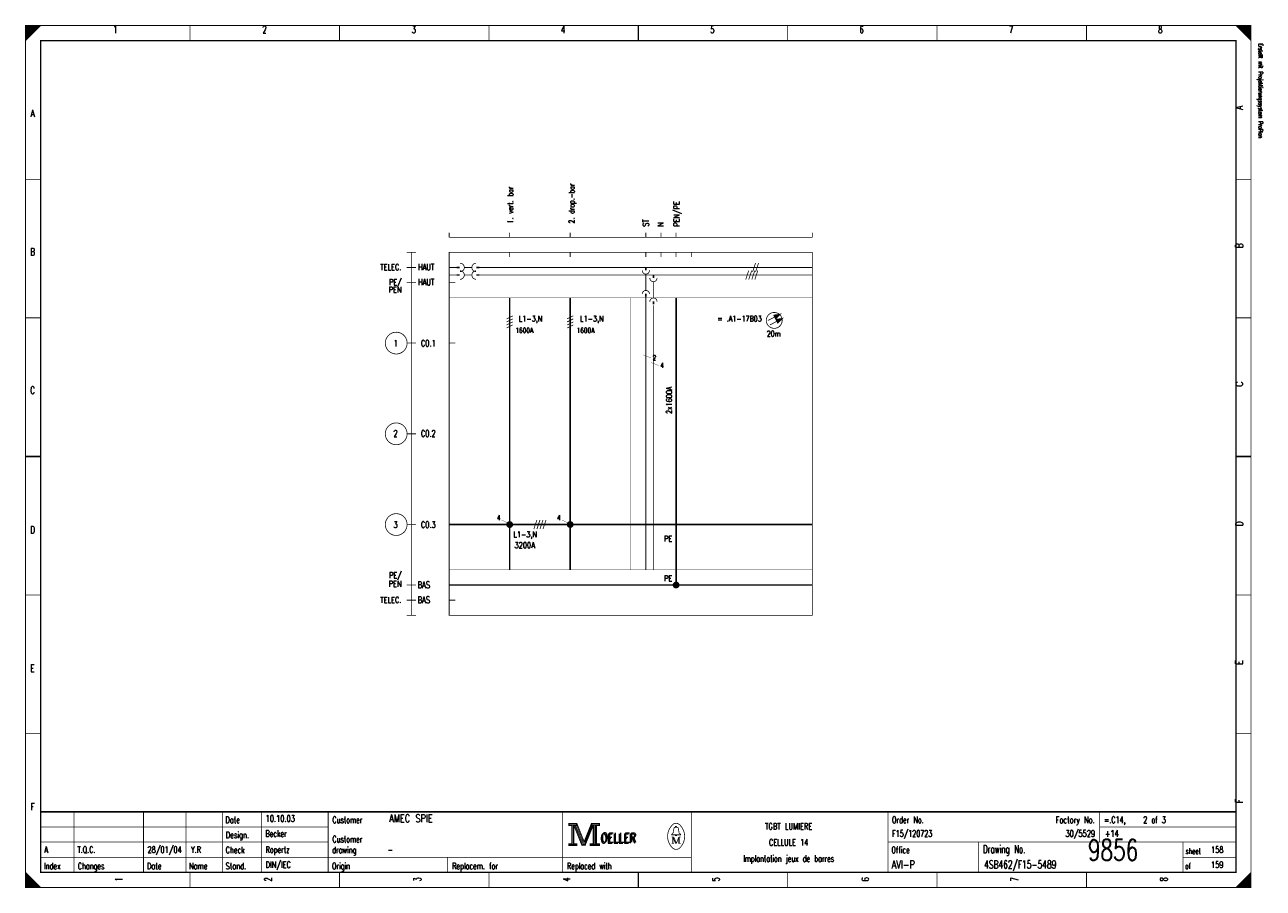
# Model space of a CAD drawing. Extents: x 0 to 409, y 0 to 285.
import ezdxf
from ezdxf.enums import TextEntityAlignment as Align

# ---------------------------------------------------------------- set-up
doc = ezdxf.new("R2010")
doc.units = 0
doc.header["$MEASUREMENT"] = 0
doc.linetypes.add('GESTRICHELT', pattern=[3.75, 3, -0.75])
doc.linetypes.add('STRICH-PUNKT', pattern=[4.7, 3, -0.75, 0.2, -0.75])
doc.layers.get('0').update_dxf_attribs({"color": 9, "linetype": 'CONTINUOUS'})
doc.layers.add('1', color=7, linetype='CONTINUOUS')
doc.styles.get("Standard").update_dxf_attribs({"font": 'TXT', "bigfont": 'TXT'})

msp = doc.modelspace()

# ---------------------------------------------------------------- linework, layer by layer
at = {"color": 0, "const_width": 0.25, "flags": 128}
for points in [[(0, 142.5), (0, 285), (405, 285), (405, 0), (0, 0), (0, 142.5)], [(0, 285), (5, 285), (0, 280), (0, 285)], [(0.25, 285), (0.25, 280.25), (0.5, 280.5), (0.5, 285), (0.75, 285), (0.75, 280.75), (1, 281), (1, 285), (1.25, 285), (1.25, 281.25), (1.5, 281.5), (1.5, 285), (1.75, 285), (1.75, 281.75), (2, 282)], [(2, 282), (2, 285), (2.25, 285), (2.25, 282.25), (2.5, 282.5), (2.5, 285), (2.75, 285), (2.75, 282.75), (3, 283), (3, 285), (3.25, 285), (3.25, 283.25), (3.5, 283.5), (3.5, 285), (3.75, 285)], [(3.75, 285), (3.75, 283.75), (4, 284), (4, 285), (4.25, 285), (4.25, 284.25), (4.5, 284.5), (4.5, 285), (4.75, 285), (4.75, 284.75)], [(400, 285), (405, 280), (404.75, 280.25), (404.75, 285), (404.5, 285), (404.5, 280.5), (404.25, 280.75), (404.25, 285), (404, 285), (404, 281), (403.75, 281.25), (403.75, 285), (403.5, 285), (403.5, 281.5), (403.25, 281.75)], [(401.5, 283.5), (401.5, 285), (401.25, 285), (401.25, 283.75), (401, 284), (401, 285), (400.75, 285), (400.75, 284.25), (400.5, 284.5), (400.5, 285), (400.25, 285), (400.25, 284.75)], [(403.25, 281.75), (403.25, 285), (403, 285), (403, 282), (402.75, 282.25), (402.75, 285), (402.5, 285), (402.5, 282.5), (402.25, 282.75), (402.25, 285), (402, 285), (402, 283), (401.75, 283.25), (401.75, 285), (401.5, 285)], [(179.5, 21.2), (179.5, 20.5), (180.5, 20.5), (180.5, 14.5), (179.5, 14.5), (179.5, 13.8), (182.2, 13.8), (182.2, 14.5), (181.2, 14.5), (181.2, 20.5), (182.2, 20.5), (182.2, 21.2), (179.5, 21.2)], [(180.7, 20.7), (180.7, 14.3), (181, 14.3), (181, 20.7)], [(181.2, 20.5), (183.9, 13.8), (184.9, 13.8), (187.6, 20.5)], [(181.8, 20.5), (184.2, 14.6), (184.6, 14.6)], [(182.2, 21.2), (184.6, 15.2), (187, 21.2)], [(182.2, 20.5), (184.4, 14.9), (184.7, 14.9)], [(184.6, 14.2), (184.9, 14.2), (187.4, 20.5)], [(184.6, 14.6), (184.8, 14.6), (187.2, 20.5)], [(187.6, 20.5), (187.6, 14.5), (186.6, 14.5), (186.6, 13.8), (187.1, 13.8)], [(187, 21.2), (187, 20.5), (188, 20.5), (188, 14.5), (187, 14.5), (187, 13.8), (189.7, 13.8), (189.7, 14.5), (188.7, 14.5), (188.7, 20.5), (189.7, 20.5), (189.7, 21.2), (187, 21.2)], [(187.8, 20.7), (187.8, 14.3), (188.3, 14.3), (188.3, 20.7), (188.5, 20.7), (188.5, 14.3)], [(214.8, 17.4), (213.5, 17.4), (213.5, 17.6), (214, 18), (214.3, 19.6)], [(213.9, 16.7), (213.9, 14.6), (213.5, 14.6)], [(213.9, 16.7), (214.8, 14.6), (215.1, 14.6)], [(214.8, 19.9), (214.8, 20.2), (215.2, 20.2), (215.2, 19.9)], [(215.2, 17.4), (216.5, 17.4), (216.5, 17.6), (216, 18), (215.7, 19.6)], [(0, 5), (0, 0), (5, 0), (0, 5), (0.25, 4.75), (0.25, 0), (0.5, 0), (0.5, 4.5), (0.75, 4.25), (0.75, 0), (1, 0), (1, 4), (1.25, 3.75), (1.25, 0), (1.5, 0)], [(404.75, 4.75), (404.75, 0), (404.5, 0), (404.5, 4.5), (404.25, 4.25), (404.25, 0), (404, 0), (404, 4), (403.75, 3.75), (403.75, 0), (403.5, 0), (403.5, 3.5), (403.25, 3.25), (403.25, 0), (403, 0)], [(1.5, 0), (1.5, 3.5), (1.75, 3.25), (1.75, 0), (2, 0), (2, 3), (2.25, 2.75), (2.25, 0), (2.5, 0), (2.5, 2.5), (2.75, 2.25), (2.75, 0), (3, 0), (3, 2), (3.25, 1.75)], [(3.25, 1.75), (3.25, 0), (3.5, 0), (3.5, 1.5), (3.75, 1.25), (3.75, 0), (4, 0), (4, 1), (4.25, 0.75), (4.25, 0), (4.5, 0), (4.5, 0.5), (4.75, 0.25)], [(401.25, 1.25), (401.25, 0), (401, 0), (401, 1), (400.75, 0.75), (400.75, 0), (400.5, 0), (400.5, 0.5), (400.25, 0.25), (400.25, 0)], [(403, 0), (403, 3), (402.75, 2.75), (402.75, 0), (402.5, 0), (402.5, 2.5), (402.25, 2.25), (402.25, 0), (402, 0), (402, 2), (401.75, 1.75), (401.75, 0), (401.5, 0), (401.5, 1.5), (401.25, 1.25)]]:
    msp.add_lwpolyline(points, dxfattribs=at)
at = {"color": 0, "flags": 128}
for points, const_width in [([(0, 285), (405, 285), (405, 0), (0, 0)], 0.25), ([(5, 280), (400, 280), (400, 5), (5, 5)], 0.5), ([(5, 280), (400, 280), (400, 5), (5, 5)], 0.25), ([(179.7, 21), (182, 21), (182, 20.7), (179.7, 20.7)], 0.25), ([(187.2, 21), (189.5, 21), (189.5, 20.7), (187.2, 20.7)], 0.25), ([(214.8, 17.4), (215.2, 17.4), (215.2, 17.1), (214.8, 17.1)], 0.25), ([(179.7, 14.3), (182, 14.3), (182, 14), (179.7, 14)], 0.25), ([(186.8, 14.3), (189.5, 14.3), (189.5, 14), (186.8, 14)], 0.25)]:
    msp.add_lwpolyline(points, close=True, dxfattribs=dict(at, const_width=const_width))
at = {"color": 0}
for points, const_width in [([(54.375, 285), (54.375, 280)], 0.25), ([(103.75, 285), (103.75, 280)], 0.25), ([(153.125, 285), (153.125, 280)], 0.25), ([(202.5, 280), (202.5, 285)], 0.5), ([(202.5, 285), (202.5, 280)], 0.25), ([(251.875, 285), (251.875, 280)], 0.25), ([(301.25, 285), (301.25, 280)], 0.25), ([(350.625, 285), (350.625, 280)], 0.25), ([(0, 234.167), (5, 234.167)], 0.25), ([(405, 234.167), (400, 234.167)], 0.25), ([(0, 188.334), (5, 188.334)], 0.25), ([(405, 188.334), (400, 188.334)], 0.25), ([(5, 142.5), (0, 142.5)], 0.5), ([(0, 142.5), (5, 142.5)], 0.25), ([(400, 142.5), (405, 142.5)], 0.5), ([(405, 142.5), (400, 142.5)], 0.25), ([(0, 96.667), (5, 96.667)], 0.25), ([(405, 96.667), (400, 96.667)], 0.25), ([(0, 50.834), (5, 50.834)], 0.25), ([(405, 50.834), (400, 50.834)], 0.25), ([(400, 25), (5, 25)], 0.5), ([(16, 5), (16, 25)], 0.25), ([(39, 5), (39, 25)], 0.25), ([(53, 5), (53, 25)], 0.25), ([(65, 25), (65, 5)], 0.25), ([(78, 25), (78, 5)], 0.25), ([(100, 25), (100, 5)], 0.25), ([(177.5, 25), (177.5, 5)], 0.25), ([(220, 25), (220, 5)], 0.25), ([(285, 25), (285, 5)], 0.25), ([(355, 25), (355, 15)], 0.25), ([(181.5, 20.5), (184, 14.2)], 0.25), ([(184.7, 14.9), (187, 20.6)], 0.25), ([(5, 20), (100, 20)], 0.25), ([(213.5, 16.7), (214.2, 16.7)], 0.25), ([(214.2, 16.7), (215.1, 14.6)], 0.25), ([(214.6, 19.9), (215.5, 19.9)], 0.25), ([(215.1, 14.6), (215.9, 16.7)], 0.25), ([(215.9, 14.6), (215.9, 16.7)], 0.25), ([(215.9, 16.7), (216.5, 16.7)], 0.25), ([(216.1, 16.7), (216.1, 14.6)], 0.25), ([(355, 20), (400, 20)], 0.25), ([(5, 15), (100, 15)], 0.25), ([(184, 14.2), (184.6, 14.2)], 0.25), ([(213.9, 14.6), (214.3, 14.6)], 0.25), ([(216.5, 14.6), (215.7, 14.6)], 0.25), ([(285, 15), (400, 15)], 0.25), ([(315, 15), (315, 5)], 0.25), ([(382.5, 15), (382.5, 5)], 0.25), ([(5, 10), (220, 10)], 0.25), ([(139.5, 10), (139.5, 5)], 0.25), ([(382.5, 10), (400, 10)], 0.25), ([(54.375, 0), (54.375, 5)], 0.25), ([(103.75, 0), (103.75, 5)], 0.25), ([(153.125, 0), (153.125, 5)], 0.25), ([(202.5, 5), (202.5, 0)], 0.5), ([(202.5, 0), (202.5, 5)], 0.25), ([(251.875, 0), (251.875, 5)], 0.25), ([(301.25, 0), (301.25, 5)], 0.25), ([(350.625, 0), (350.625, 5)], 0.25), ([(405, 5), (400, 0)], 0.25), ([(4.75, 0), (4.75, 0.25)], 0.25)]:
    msp.add_lwpolyline(points, dxfattribs=dict(at, const_width=const_width))
at = {"color": 0, "const_width": 0.25, "flags": 128}
for points in [[(213.499601, 20.388348, 0.373815), (213.488, 13.425, 0.373815)], [(216.493359, 20.403602, 0.530775), (213.513, 20.413, 0.530775)], [(216.498075, 13.401685, 0.378582), (216.463, 20.438, 0.378582)], [(214.6, 19.9, 0.414214), (214.3, 19.6, 0.414214)], [(215.7, 19.6, 0.414214), (215.4, 19.9, 0.414214)], [(213.502705, 13.401803, 0.532213), (216.488, 13.388, 0.532213)]]:
    msp.add_lwpolyline(points, format="xyb", dxfattribs=at)
at = {"layer": '1', "color": 0}
for points, const_width in [([(140, 216.5), (140, 215)], 0.25), ([(140, 215), (260, 215)], 0.25), ([(160, 216.5), (160, 215)], 0.25), ([(180, 216.5), (180, 215)], 0.25), ([(205, 215), (205, 216.5)], 0.25), ([(210, 215), (210, 216.5)], 0.25), ([(215, 215), (215, 216.5)], 0.25), ([(215, 215), (215, 216.5)], 0.25), ([(260, 216.5), (260, 215)], 0.25), ([(126, 210), (129, 210)], 0.25), ([(127.5, 210), (127.5, 90)], 0.25), ([(160, 210), (160, 208.5)], 0.25), ([(180, 210), (180, 208.5)], 0.25), ([(205, 210), (205, 208.5)], 0.25), ([(210, 210), (210, 208.5)], 0.25), ([(215, 210), (215, 208.5)], 0.25), ([(220, 210), (220, 208.5)], 0.25), ([(126, 205), (129, 205)], 0.25), ([(142.5, 205), (140, 205)], 0.25), ([(140, 205), (142, 205)], 0.25), ([(142.5, 205), (143.5, 205)], 0.5), ([(147.5, 205), (145, 205)], 0.25), ([(150, 205), (149, 205)], 0.5), ([(150, 205), (180, 205)], 0.25), ([(180, 205), (200, 205)], 0.25), ([(200, 205), (220, 205)], 0.25), ([(205, 205), (205, 204)], 0.5), ([(220, 205), (240, 205)], 0.25), ([(240, 205), (260, 205)], 0.25), ([(241.25, 206.5), (240.25, 203.5)], 0.25), ([(242.25, 206.5), (241.25, 203.5)], 0.25), ([(142.5, 202.5), (140, 202.5)], 0.25), ([(142.5, 202.5), (143.5, 202.5)], 0.5), ([(147.5, 202.5), (145, 202.5)], 0.25), ([(150, 202.5), (149, 202.5)], 0.5), ([(150, 202.5), (180, 202.5)], 0.25), ([(180, 202.5), (200, 202.5)], 0.25), ([(200, 202.5), (220, 202.5)], 0.25), ([(205, 197.4), (205, 202.8)], 0.25), ([(207.5, 202.5), (207.5, 201.5)], 0.5), ([(220, 202.5), (240, 202.5)], 0.25), ([(239, 204), (238, 201)], 0.25), ([(240, 204), (239, 201)], 0.25), ([(241, 204), (240, 201)], 0.25), ([(240, 202.5), (260, 202.5)], 0.25), ([(242, 204), (241, 201)], 0.25), ([(126, 200), (129, 200)], 0.25), ([(140, 200), (142, 200)], 0.25), ([(205, 195.3), (205, 196.3)], 0.5), ([(207.5, 194.9), (207.5, 200.3)], 0.25), ([(160, 195), (160, 105)], 0.5), ([(180, 195), (180, 105)], 0.5), ([(205, 195.6), (205, 105)], 0.25), ([(207.5, 192.8), (207.5, 193.8)], 0.5), ([(207.5, 192.5), (207.5, 105)], 0.25), ([(161, 189), (159, 188)], 0.25), ([(181, 189), (179, 188)], 0.25), ([(245.325, 187.5), (249.1, 189.388)], 0.25), ([(247.513, 189.175), (249.088, 189.375)], 0.5), ([(247.675, 188.825), (249.088, 189.375)], 0.5), ([(249.088, 189.375), (247.825, 188.363)], 0.5), ([(249.088, 189.375), (247.913, 188.588)], 0.5), ([(161, 188), (159, 187)], 0.25), ([(161, 187), (159, 186)], 0.25), ([(161, 186), (159, 185)], 0.25), ([(181, 188), (179, 187)], 0.25), ([(181, 187), (179, 186)], 0.25), ([(181, 186), (179, 185)], 0.25), ([(245.95, 185.963), (249.8, 187.988)], 0.25), ([(248.213, 187.775), (249.788, 187.988)], 0.5), ([(248.375, 187.425), (249.788, 187.988)], 0.5), ([(249.788, 187.988), (248.525, 186.963)], 0.5), ([(249.788, 187.988), (248.613, 187.188)], 0.5), ([(126, 180), (129, 180)], 0.25), ([(140, 180), (142, 180)], 0.25), ([(204.2, 176.1), (206.7, 175.1)], 0.1), ([(206.7, 173.6), (209.2, 172.6)], 0.1), ([(126, 150), (129, 150)], 0.25), ([(126, 120), (129, 120)], 0.25), ([(140, 120), (180, 120)], 0.5), ([(140, 120), (142, 120)], 0.25), ([(157.325, 121.5), (159.325, 120.5)], 0.1), ([(169, 121.5), (168, 118.5)], 0.25), ([(170, 121.5), (169, 118.5)], 0.25), ([(171, 121.5), (170, 118.5)], 0.25), ([(172, 121.5), (171, 118.5)], 0.25), ([(177.325, 121.5), (179.325, 120.5)], 0.1), ([(180, 120), (200, 120)], 0.5), ([(200, 120), (220, 120)], 0.5), ([(220, 120), (240, 120)], 0.5), ([(240, 120), (260, 120)], 0.5), ([(126, 100), (129, 100)], 0.25), ([(140, 100), (142, 100)], 0.25), ([(126, 95), (129, 95)], 0.25), ([(140, 95), (142, 95)], 0.25), ([(126, 90), (129, 90)], 0.25)]:
    msp.add_lwpolyline(points, dxfattribs=dict(at, const_width=const_width))
at = {"layer": '1', "color": 0, "const_width": 0.25, "flags": 128}
msp.add_lwpolyline([(140, 210), (260, 210), (260, 90), (140, 90)], close=True, dxfattribs=at)
for points in [[(143.6, 203.6, 1), (143.6, 206.4, 1)], [(148.9, 206.4, 1), (148.9, 203.6, 1)], [(143.6, 201.1, 1), (143.6, 203.9, 1)], [(148.9, 203.9, 1), (148.9, 201.1, 1)], [(203.8, 204, 1), (206.2, 204, 1)], [(206.3, 201.5, 1), (208.7, 201.5, 1)], [(206.2, 196.2, 1), (203.8, 196.2, 1)], [(208.7, 193.7, 1), (206.3, 193.7, 1)]]:
    msp.add_lwpolyline(points, format="xyb", dxfattribs=at)
at = {"layer": '1', "color": 0, "linetype": 'GESTRICHELT', "const_width": 0.1}
for points in [[(140, 195), (240, 195)], [(200, 195), (200, 105)], [(240, 195), (260, 195)], [(140, 105), (240, 105)], [(240, 105), (260, 105)]]:
    msp.add_lwpolyline(points, dxfattribs=at)
at = {"layer": '1', "color": 0, "linetype": 'STRICH-PUNKT', "const_width": 0.5}
for points in [[(215, 195), (215, 100)], [(140, 100), (180, 100)], [(180, 100), (200, 100)], [(200, 100), (220, 100)], [(220, 100), (240, 100)], [(240, 100), (260, 100)]]:
    msp.add_lwpolyline(points, dxfattribs=at)
at = {"layer": '1', "color": 0, "const_width": 0.25, "flags": 128}
for points in [[(250.05, 187.5, 1), (244.8, 187.5, 1)], [(126.1, 180, 1), (118.9, 180, 1)], [(126.1, 150, 1), (118.9, 150, 1)], [(126.1, 120, 1), (118.9, 120, 1)], [(161, 120, 1), (159, 120, 1)], [(160.75, 120, 1), (159.25, 120, 1)], [(160.5, 120, 1), (159.5, 120, 1)], [(160.25, 120, 1), (159.75, 120, 1)], [(181, 120, 1), (179, 120, 1)], [(180.75, 120, 1), (179.25, 120, 1)], [(180.5, 120, 1), (179.5, 120, 1)], [(180.25, 120, 1), (179.75, 120, 1)], [(216, 100, 1), (214, 100, 1)], [(215.75, 100, 1), (214.25, 100, 1)], [(215.5, 100, 1), (214.5, 100, 1)], [(215.25, 100, 1), (214.75, 100, 1)]]:
    msp.add_lwpolyline(points, format="xyb", close=True, dxfattribs=at)
at = {"layer": '1', "color": 0, "const_width": 0.5, "flags": 128}
for points in [[(247.588, 189.225), (247.438, 189.15), (247.513, 188.988)], [(249.088, 189.375), (247.513, 188.988), (247.913, 188.2), (249.088, 189.375)], [(248.288, 187.825), (248.138, 187.75), (248.213, 187.588)], [(249.788, 187.988), (248.213, 187.588), (248.613, 186.8), (249.788, 187.988)]]:
    msp.add_lwpolyline(points, dxfattribs=at)

# ---------------------------------------------------------------- texts
at = {"color": 0}
for s, height, width, p in [('1', 2.38125, 0.672, (29.654421, 284.858032)), ('2', 2.38125, 0.672, (78.988169, 284.858032)), ('3', 2.38125, 0.672, (128.321918, 284.858032)), ('4', 2.38125, 0.672, (177.655666, 284.858032)), ('5', 2.38125, 0.672, (226.989415, 284.858032)), ('6', 2.38125, 0.672, (276.323163, 284.858032)), ('7', 2.38125, 0.672, (325.656912, 284.858032)), ('8', 2.38125, 0.672, (374.99066, 284.858032)), ('A', 2.38125, 0.76, (2.325654, 257.174346)), ('B', 2.38125, 0.76, (2.325654, 211.389788)), ('C', 2.38125, 0.76, (2.325654, 165.60523)), ('D', 2.38125, 0.76, (2.325654, 119.465753)), ('E', 2.38125, 0.76, (2.325654, 73.681196)), ('F', 2.38125, 0.76, (2.325654, 27.896638)), ('TGBT LUMIERE', 2.143125, 0.754667, (252.188667, 21.295143)), ('CELLULE 14', 2.143125, 0.736, (252.188667, 15.971357)), ('Implantation jeux de barres', 2.143125, 0.616593, (252.188667, 10.647572))]:
    msp.add_text(s, height=height, dxfattribs=dict(at, width=width)).set_placement(p, align=Align.TOP_CENTER)
at = {"color": 0, "width": 0.622634}
msp.add_text('Erstellt mit Projektierungssystem ProPlan', height=1.42875, rotation=270, dxfattribs=at).set_placement((407.023879, 279.056912), align=Align.BOTTOM_LEFT)
at = {"color": 0, "width": 0.76}
for s, p in [('A', (399.909527, 257.174346)), ('B', (399.909527, 211.389788)), ('C', (399.921949, 165.60523)), ('D', (399.921949, 119.465753)), ('E', (399.909527, 73.681196)), ('F', (399.909527, 27.896638))]:
    msp.add_text(s, height=2.38125, rotation=90, dxfattribs=at).set_placement(p, align=Align.TOP_LEFT)
at = {"color": 0}
for s, height, width, p in [('Date', 2.143125, 0.64, (66.054919, 23.424658)), ('Customer', 2.143125, 0.62, (101.403082, 23.424658)), ('Order No.', 2.143125, 0.656889, (286.328331, 23.424658)), ('=.C14,    2 of 3', 2.143125, 0.682, (356.433717, 23.424658)), ('Design.', 2.143125, 0.636571, (66.191563, 18.455791)), ('Customer', 2.143125, 0.62, (101.403082, 17.036115)), ('OELLER', 3.095625, 0.76, (189.964259, 17.745953)), ('OELLER', 3.095625, 0.76, (189.964259, 17.745953)), ('OELLER', 3.095625, 0.76, (190.319178, 18.100872)), ('Check', 2.143125, 0.632, (66.11703, 13.486924)), ('drawing', 2.143125, 0.6, (101.328549, 13.486924)), ('Office', 2.143125, 0.626667, (286.154421, 13.486924)), ('Drawing No.', 2.619375, 0.646545, (316.427242, 13.983811)), ('sheet', 1.905, 0.6, (383.377397, 12.990037)), ('Index', 2.143125, 0.632, (6.086021, 8.163138)), ('Changes', 2.143125, 0.622857, (17.262422, 8.163138)), ('Stand.', 2.143125, 0.642667, (66.11703, 8.163138)), ('Origin', 2.143125, 0.626667, (101.266438, 8.163138)), ('Replacem. for', 2.143125, 0.627077, (140.973007, 8.163138)), ('Replaced with', 2.143125, 0.619692, (178.949346, 8.163138)), ('of', 1.905, 0.6, (383.228331, 8.021171)), ('Date', 2.143125, 0.64, (40.145828, 8.163138)), ('Name', 2.143125, 0.64, (54.03736, 8.163138))]:
    msp.add_text(s, height=height, dxfattribs=dict(at, width=width)).set_placement(p, align=Align.TOP_LEFT)
for s, height, width, p in [('10.10.03', 2.143125, 0.678, (79.33599, 21.082192)), ('AMEC SPIE', 2.619375, 0.752889, (120.157005, 20.769863)), ('Becker', 2.143125, 0.626667, (79.273879, 16.113325)), ('F15/120723', 2.143125, 0.6832, (286.390442, 16.113325)), ('+14', 2.143125, 0.68, (356.701681, 16.113325)), ('A', 2.143125, 0.76, (6.212017, 10.789539)), ('T.Q.C.', 2.143125, 0.728, (17.163045, 10.789539)), ('28/01/04', 2.143125, 0.678, (40.294894, 10.789539)), ('Y.R', 2.143125, 0.738667, (54.665567, 10.789539)), ('Ropertz', 2.143125, 0.622857, (79.323568, 10.789539)), ('-', 2.143125, 0.696, (119.651245, 10.789539)), ('9856', 7, 0.6928, (351.081462, 6.783637)), ('158', 2.143125, 0.672, (391.771233, 10.789539)), ('DIN/IEC', 2.143125, 0.750857, (79.348412, 5.820672)), ('AVI-P', 2.619375, 0.7472, (286.241376, 5.508344)), ('4SB462/F15-5489', 2.619375, 0.6928, (316.787484, 5.508344)), ('159', 2.143125, 0.672, (391.771233, 5.820672))]:
    msp.add_text(s, height=height, dxfattribs=dict(at, width=width)).set_placement(p, align=Align.BOTTOM_LEFT)
at = {"color": 0, "width": 0.646545}
msp.add_text('Factory No.', height=2.143125, dxfattribs=at).set_placement((353.349471, 23.424658), align=Align.TOP_RIGHT)
at = {"color": 0, "width": 0.675429}
msp.add_text('30/5529', height=2.143125, dxfattribs=at).set_placement((353.464819, 16.113325), align=Align.BOTTOM_RIGHT)
at = {"color": 0, "width": 0.672}
for s, p in [('1', (29.654421, 2.697385)), ('2', (78.988169, 2.697385)), ('3', (128.321918, 2.697385)), ('4', (177.655666, 2.697385)), ('5', (226.989415, 2.697385)), ('6', (276.323163, 2.697385)), ('7', (325.656912, 2.697385)), ('8', (374.99066, 2.697385))]:
    msp.add_text(s, height=2.38125, rotation=90, dxfattribs=at).set_placement(p, align=Align.TOP_CENTER)
at = {"layer": '1', "color": 0}
for s, width, p in [('1. vert. bar', 0.638, (159.254888, 219.552927)), ('2. drop.-bar', 0.638, (179.52254, 219.552927)), ('PEN/PE', 0.749333, (214.192808, 218.488169)), ('ST', 0.76, (204.043898, 218.488169)), ('N', 0.76, (208.950654, 218.488169))]:
    msp.add_text(s, height=1.905, rotation=90, dxfattribs=dict(at, width=width)).set_placement(p, align=Align.TOP_LEFT)
for s, height, width, p in [('TELEC.', 1.905, 0.749333, (124.187111, 206.066002)), ('PE/', 1.905, 0.738667, (124.311333, 201.097136)), ('PEN', 1.905, 0.76, (124.284714, 198.612702)), ('= .A1-17B03', 1.905, 0.696727, (243.315691, 189.029888)), ('1', 2.143125, 0.672, (122.96264, 181.008717)), ('2', 2.143125, 0.672, (122.96264, 151.195517)), ('3', 2.143125, 0.672, (122.96264, 121.027397)), ('PE', 1.905, 0.76, (213.76868, 116.271482)), ('PE/', 1.905, 0.738667, (124.311333, 104.204234)), ('PE', 1.905, 0.76, (213.76868, 103.139477)), ('PEN', 1.905, 0.76, (124.284714, 101.364882)), ('TELEC.', 1.905, 0.749333, (124.187111, 96.041096))]:
    msp.add_text(s, height=height, dxfattribs=dict(at, width=width)).set_placement(p, align=Align.TOP_RIGHT)
for s, height, width, p in [('HAUT', 2.143125, 0.76, (129.659963, 206.20797)), ('HAUT', 2.143125, 0.76, (129.659963, 201.239103)), ('L1-3,N', 1.905, 0.709333, (163.009932, 189.029888)), ('L1-3,N', 1.905, 0.709333, (183.240318, 189.029888)), ('CO.1', 2.143125, 0.722, (130.675031, 181.008717)), ('CO.2', 2.143125, 0.722, (130.675031, 151.195517)), ('CO.3', 2.143125, 0.722, (130.675031, 121.027397)), ('L1-3,N', 1.905, 0.709333, (161.235336, 117.691158)), ('3200A', 1.905, 0.6896, (161.590255, 114.141968)), ('BAS', 2.143125, 0.76, (129.573007, 101.15193)), ('BAS', 2.143125, 0.76, (129.573007, 96.183064))]:
    msp.add_text(s, height=height, dxfattribs=dict(at, width=width)).set_placement(p, align=Align.TOP_LEFT)
at = {"layer": '1', "color": 0, "width": 0.6896}
for p in [(161.883064, 182.868493), (182.11345, 182.868493)]:
    msp.add_text('1600A', height=1.666875, dxfattribs=at).set_placement(p, align=Align.BOTTOM_LEFT)
at = {"layer": '1', "color": 0}
for s, height, width, p in [('20m', 1.905, 0.648, (247.219801, 184.061021)), ('2', 1.666875, 0.672, (207.823786, 175.968867)), ('4', 1.666875, 0.672, (210.308219, 173.484433)), ('4', 1.666875, 0.672, (156.360523, 123.085928)), ('4', 1.666875, 0.672, (176.23599, 123.085928))]:
    msp.add_text(s, height=height, dxfattribs=dict(at, width=width)).set_placement(p, align=Align.TOP_CENTER)
at = {"layer": '1', "color": 0, "width": 0.674286}
msp.add_text('2x1600A', height=1.905, rotation=90, dxfattribs=at).set_placement((214.20523, 156.570901), align=Align.BOTTOM_LEFT)

doc.saveas('drawing.dxf')
